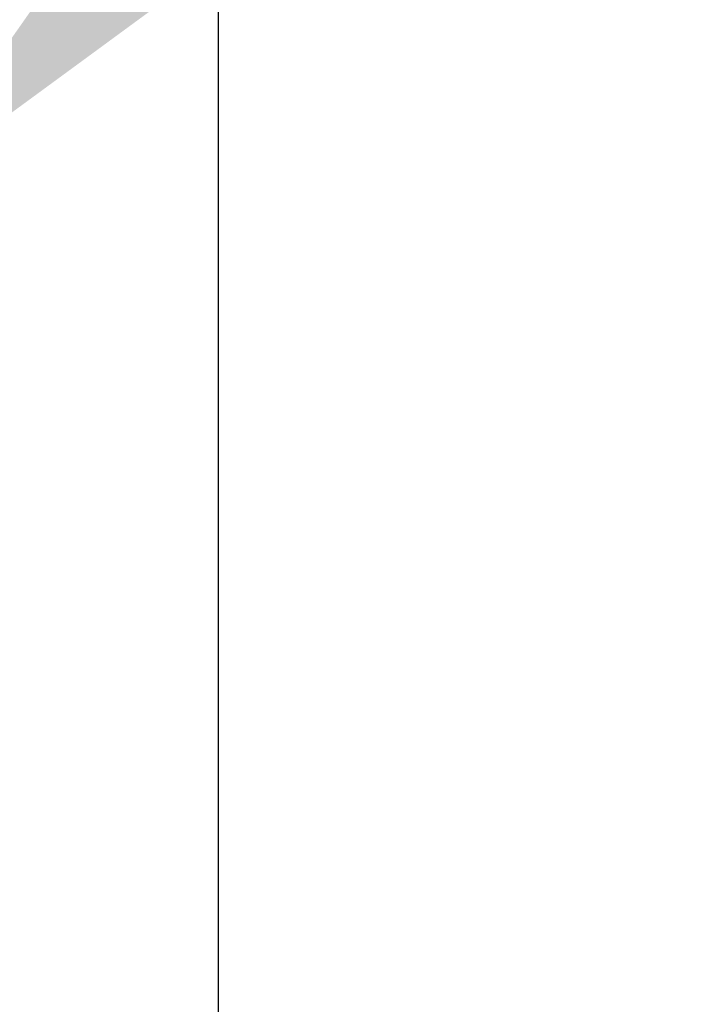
# Model space of a CAD drawing. Header units: feet. Extents: x -114 to 1432, y 355 to 669.
# Tile 109 of 197: x 1249.56 to 1252.87, y 460.25 to 465.15. Entities that reach past the tile are written whole.
import ezdxf
from ezdxf import colors
from ezdxf.entities.mleader import LeaderData, LeaderLine
from ezdxf.math import Vec2, Vec3

# ---------------------------------------------------------------- set-up
doc = ezdxf.new("R2010")
doc.units = ezdxf.units.FT
doc.header["$MEASUREMENT"] = 0
doc.layers.add('A-BULLETINBOARD', color=3, linetype='Continuous')
doc.layers.add('G-ANNO-TXT', color=7, linetype='Continuous')
doc.styles.add('Arial', font='arial.ttf')

msp = doc.modelspace()

# ---------------------------------------------------------------- linework, layer by layer
at = {"layer": 'A-BULLETINBOARD', "linetype": 'Continuous'}
msp.add_lwpolyline([(1294.5436, 458.1881), (1294.5436, 502.1881), (1250.5436, 502.1881), (1250.5436, 458.1881)], close=True, dxfattribs=at)

# ---------------------------------------------------------------- leaders
at = {"layer": 'G-ANNO-TXT'}
ml = msp.add_multileader_mtext('Standard', dxfattribs=at)
ml.set_content('\\A1;{\\H0.7x;\\S3/16;}"%%Cx2.5" LAG\\PSCREW (TYP.)', color=7, style='Arial')
ml.set_leader_properties(color=2, linetype='ByLayer', lineweight=-1)
ml.build(insert=Vec2(0, 0))
ml.multileader.update_dxf_attribs({"dogleg_length": 0.125, "arrow_head_size": 2.88, "scale": 18})
ctx = ml.context
ctx.base_point, ctx.scale, ctx.char_height, ctx.arrow_head_size, ctx.landing_gap_size, ctx.plane_origin = Vec3(1260.3293, 473.5838), 18, 2.34, 2.88, 1.8, Vec3(1298.8393, 486.1881)
ctx.text_align_type = 1
notes = []
notes.append((ctx, [(0, (1, 1, 0), (1258.0793, 473.5838), (1, 0), 2.25, [(0, [(1297.2342, 464.5813)], 0, []), (1, [(1248.9781, 464.293)], 0, [])])]))
ctx.mtext.insert, ctx.mtext.alignment, ctx.mtext.flow_direction = Vec3(1273.2562, 475.0978), 2, 5
for ctx, leaders in notes:
    for number, flags, end, landing, length, lines in leaders:
        leader = LeaderData()
        leader.index, (leader.has_last_leader_line, leader.has_dogleg_vector, leader.attachment_direction) = number, flags
        leader.last_leader_point, leader.dogleg_vector, leader.dogleg_length = Vec3(end), Vec3(landing), length
        for number, points, colour, breaks in lines:
            line = LeaderLine()
            line.index, line.vertices, line.color, line.breaks = number, Vec3.list(points), colors.encode_raw_color(colour), breaks
            leader.lines.append(line)
        ctx.leaders.append(leader)

doc.saveas('drawing.dxf')
